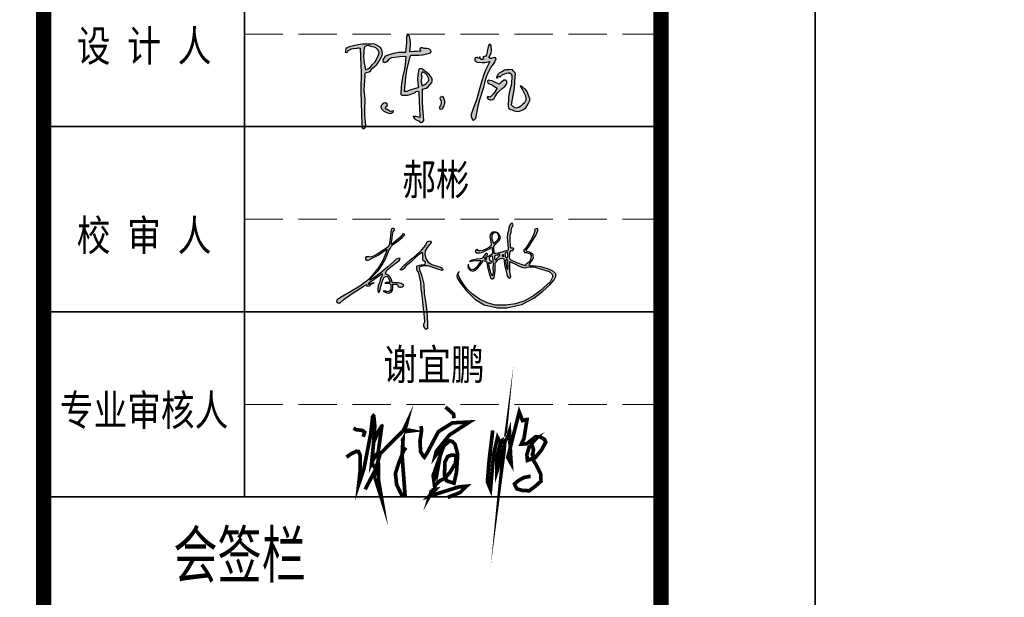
# Model space of a CAD drawing. Extents: x 1109697 to 1467097, y -139975 to 53891.
# Tile 42 of 256: x 1188641 to 1195022, y -124524 to -120780. Entities that reach past the tile are written whole.
import ezdxf
from ezdxf.enums import TextEntityAlignment as Align

# ---------------------------------------------------------------- set-up
doc = ezdxf.new("R2010")
doc.units = 0
doc.header["$LTSCALE"] = 1000
doc.header["$MEASUREMENT"] = 0
doc.linetypes.add('DASH', pattern=[0.35, 0.25, -0.1])
for name, color, linetype in [('A-ANNO-TEXT', 7, 'Continuous'), ('PUB_TEXT', 7, 'Continuous'), ('PUB_TITLE', 4, 'Continuous')]:
    doc.layers.add(name, color=color, linetype=linetype)
doc.layers.add('不打印线', color=254, linetype='DASH', lineweight=0, plot=False)
doc.layers.add('图框', color=4, linetype='Continuous', lineweight=35)
doc.styles.add('-黑体', font='simhei.ttf', dxfattribs={"width": 0.8})

# ---------------------------------------------------------------- blocks, each defined once
blk = doc.blocks.new('陈岚')
h = blk.add_hatch(color=256)
h.paths.add_polyline_path([(-3.976, 1.115), (-3.926, 1.233), (-3.919, 1.31), (-3.948, 1.435), (-3.991, 1.559), (-4.054, 1.625), (-4.177, 1.671), (-4.289, 1.741), (-4.366, 1.759), (-4.497, 1.747), (-4.936, 1.709), (-5.158, 1.666), (-5.58, 1.539), (-5.645, 1.504), (-5.677, 1.483), (-5.733, 1.435), (-5.745, 1.368), (-5.75, 1.335), (-5.761, 1.268), (-5.692, 1.257), (-5.632, 1.297), (-5.615, 1.365), (-5.457, 1.448), (-5.368, 1.477), (-5.191, 1.504), (-5.132, 1.517), (-5.098, 1.517), (-5.039, 1.504), (-4.944, 0.696), (-4.909, 0.289), (-4.865, -0.524), (-4.806, -1.258), (-4.774, -1.625), (-4.705, -2.358), (-4.696, -2.405), (-4.677, -2.431), (-4.636, -2.455), (-4.56, -2.411), (-4.525, -2.361), (-4.511, -2.274), (-4.592, -1.773), (-4.617, -1.518), (-4.636, -1.01), (-4.7, -0.536), (-4.714, -0.294), (-4.705, 0.185), (-4.718, 0.24), (-4.708, 0.281), (-4.67, 0.324), (-4.522, 0.374), (-4.447, 0.431), (-4.358, 0.56), (-4.165, 0.748), (-4.083, 0.868)])
h.paths.add_polyline_path([(-4.848, 1.127), (-4.837, 1.574), (-4.728, 1.649), (-4.639, 1.664), (-4.511, 1.629), (-4.35, 1.61), (-4.263, 1.571), (-4.143, 1.463), (-4.09, 1.352), (-4.09, 1.267), (-4.143, 1.157), (-4.205, 0.968), (-4.259, 0.874), (-4.393, 0.726), (-4.486, 0.589), (-4.56, 0.528), (-4.712, 0.462), (-4.822, 0.896)], flags=16)
h.paths.add_polyline_path([(-2.535, 1.294), (-2.511, 1.314), (-2.469, 1.324), (-2.114, 1.348), (-1.935, 1.379), (-1.593, 1.477), (-1.541, 1.508), (-1.524, 1.569), (-1.552, 1.622), (-1.671, 1.689), (-1.749, 1.707), (-1.885, 1.699), (-1.966, 1.724), (-2.025, 1.714), (-2.093, 1.664), (-2.081, 1.611), (-2.065, 1.583), (-2.024, 1.546), (-2.246, 1.523), (-2.357, 1.512), (-2.58, 1.49), (-2.557, 1.793), (-2.569, 1.951), (-2.635, 2.248), (-2.684, 2.285), (-2.751, 2.276), (-2.788, 2.227), (-2.769, 1.911), (-2.769, 1.751), (-2.788, 1.435), (-3.119, 1.408), (-3.286, 1.373), (-3.601, 1.268), (-3.728, 1.211), (-3.79, 1.154), (-3.858, 1.032), (-3.885, 0.982), (-3.871, 0.924), (-3.823, 0.893), (-3.741, 0.891), (-3.689, 0.914), (-3.635, 0.976), (-3.571, 1.054), (-3.532, 1.088), (-3.448, 1.143), (-3.175, 1.2), (-3.037, 1.223), (-2.76, 1.254), (-2.766, 0.83), (-2.786, 0.617), (-2.858, 0.199), (-2.884, -0.123), (-2.889, -0.285), (-2.885, -0.607), (-2.879, -0.646), (-2.855, -0.67), (-2.816, -0.677), (-2.557, -0.658), (-2.422, -0.62), (-2.191, -0.503), (-2.139, -0.451), (-2.078, -0.439), (-2.01, -0.468), (-1.956, -0.974), (-1.931, -1.226), (-1.885, -1.732), (-2.008, -1.695), (-2.076, -1.686), (-2.205, -1.691), (-2.138, -1.794), (-2.082, -1.84), (-1.968, -1.885), (-1.916, -1.891), (-1.885, -1.91), (-1.857, -1.955), (-1.777, -1.964), (-1.717, -1.934), (-1.677, -1.864), (-1.764, -1.248), (-1.795, -0.937), (-1.83, -0.315), (-1.664, -0.264), (-1.58, -0.204), (-1.475, -0.065), (-1.402, 0.039), (-1.38, 0.113), (-1.385, 0.24), (-1.554, 0.423), (-1.651, 0.505), (-1.857, 0.643), (-1.932, 0.686), (-1.993, 0.69), (-2.073, 0.657), (-2.11, 0.326), (-2.108, 0.154), (-2.066, -0.177), (-2.041, -0.199), (-2.044, -0.242), (-2.073, -0.26), (-2.292, -0.349), (-2.402, -0.393), (-2.621, -0.482), (-2.66, -0.482), (-2.68, -0.482), (-2.719, -0.482), (-2.692, 0.215), (-2.659, 0.565), (-2.552, 1.254)])
h.paths.add_polyline_path([(-1.941, 0.469), (-1.885, 0.532), (-1.743, 0.469), (-1.674, 0.408), (-1.593, 0.275), (-1.552, 0.205), (-1.548, 0.148), (-1.579, 0.073), (-1.677, -0.035), (-1.735, -0.084), (-1.857, -0.163), (-1.919, 0.023), (-1.932, 0.129), (-1.913, 0.324), (-1.95, 0.399)], flags=16)
h.paths.add_polyline_path([(-3.594, -1.302), (-3.537, -1.275), (-3.514, -1.213), (-3.538, -1.156), (-3.618, -1.115), (-3.694, -1.124), (-3.761, -1.184), (-3.823, -1.259), (-3.83, -1.342), (-3.781, -1.427), (-3.674, -1.52), (-3.606, -1.557), (-3.469, -1.594), (-3.363, -1.615), (-3.29, -1.598), (-3.205, -1.531), (-3.196, -1.51), (-3.21, -1.486), (-3.233, -1.482), (-3.342, -1.511), (-3.418, -1.498), (-3.51, -1.434), (-3.571, -1.418), (-3.606, -1.363)], flags=17)
h.paths.add_polyline_path([(-0.696, -0.847), (-0.753, -0.691), (-0.773, -0.641), (-0.846, -0.625), (-0.885, -0.663), (-0.913, -0.652), (-0.946, -0.674), (-0.947, -0.704), (-0.883, -0.854), (-0.872, -0.947), (-0.899, -1.107), (-0.941, -1.144), (-0.937, -1.214), (-0.892, -1.246), (-0.81, -1.223), (-0.766, -1.185), (-0.732, -1.107), (-0.691, -0.946)])
h.paths.add_polyline_path([(1.706, 1.407), (1.664, 1.458), (1.608, 1.473), (1.546, 1.449), (1.473, 1.41), (1.414, 1.408), (1.338, 1.442), (1.432, 1.67), (1.451, 1.808), (1.421, 2.053), (1.383, 2.097), (1.309, 2.094), (1.275, 2.046), (1.254, 1.828), (1.239, 1.72), (1.199, 1.504), (1.141, 1.498), (1.112, 1.489), (1.06, 1.463), (1.06, 1.422), (1.067, 1.4), (1.088, 1.365), (1.028, 1.325), (0.964, 1.328), (0.907, 1.372), (0.92, 1.398), (0.901, 1.433), (0.872, 1.435), (0.859, 1.4), (0.813, 1.386), (0.782, 1.407), (0.721, 1.417), (0.672, 1.393), (0.643, 1.338), (0.663, 1.255), (0.704, 1.209), (0.782, 1.178), (1.028, 1.18), (1.153, 1.194), (1.393, 1.247), (1.226, 0.851), (1.158, 0.644), (1.053, 0.226), (0.931, -0.374), (0.858, -0.672), (0.685, -1.26), (0.643, -1.41), (0.648, -1.504), (0.706, -1.649), (0.722, -1.669), (0.732, -1.678), (0.754, -1.691), (0.799, -1.65), (0.825, -1.633), (0.879, -1.607), (0.96, -0.968), (1.021, -0.649), (1.178, -0.024), (1.253, 0.381), (1.313, 0.582), (1.47, 0.963), (1.58, 1.131), (1.628, 1.222)])
h.paths.add_polyline_path([(2.216, 0.069), (2.283, 0.157), (2.298, 0.228), (2.301, 0.265), (2.296, 0.337), (2.247, 0.376), (2.205, 0.386), (2.144, 0.372), (2.055, 0.292), (2.01, 0.251), (1.921, 0.171), (1.717, 0.254), (1.61, 0.286), (1.393, 0.33), (1.348, 0.281), (1.362, 0.196), (1.421, 0.164), (1.595, 0.099), (1.679, 0.058), (1.838, -0.038), (1.738, -0.234), (1.675, -0.328), (1.532, -0.496), (1.477, -0.494), (1.449, -0.491), (1.393, -0.482), (1.384, -0.547), (1.426, -0.604), (1.491, -0.614), (1.516, -0.623), (1.528, -0.627), (1.553, -0.635), (1.664, -0.607), (1.725, -0.557), (1.775, -0.454), (1.88, -0.274), (1.944, -0.188), (2.088, -0.038), (2.176, 0.029)])
h.paths.add_polyline_path([(2.602, 0.844), (2.54, 0.912), (2.466, 0.93), (2.38, 0.9), (2.23, 0.897), (2.147, 0.869), (2.026, 0.782), (1.898, 0.701), (1.84, 0.638), (1.769, 0.504), (1.783, 0.474), (1.828, 0.466), (1.852, 0.49), (1.841, 0.524), (1.872, 0.563), (1.907, 0.56), (1.911, 0.538), (1.935, 0.523), (1.956, 0.532), (2.054, 0.636), (2.12, 0.679), (2.255, 0.726), (2.346, 0.761), (2.416, 0.753), (2.498, 0.699), (2.505, 0.668), (2.513, 0.653), (2.533, 0.629), (2.533, 0.457), (2.533, 0.371), (2.533, 0.199), (2.446, -0.233), (2.429, -0.459), (2.449, -0.899), (2.463, -0.973), (2.494, -1.015), (2.56, -1.052), (2.641, -1.054), (2.685, -1.066), (2.755, -1.107), (2.924, -1.123), (3.021, -1.103), (3.172, -1.024), (3.309, -0.916), (3.368, -0.838), (3.436, -0.677), (3.488, -0.548), (3.485, -0.453), (3.422, -0.329), (3.336, -0.129), (3.261, -0.032), (3.088, 0.101), (3.049, 0.128), (3.024, 0.137), (2.977, 0.143), (3.094, -0.046), (3.153, -0.14), (3.269, -0.329), (3.295, -0.464), (3.285, -0.546), (3.227, -0.67), (3.13, -0.78), (3.076, -0.832), (2.963, -0.927), (2.848, -0.963), (2.765, -0.951), (2.665, -0.885), (2.639, -0.858), (2.627, -0.844), (2.602, -0.816), (2.672, -0.252), (2.69, 0.033), (2.692, 0.601), (2.702, 0.705), (2.677, 0.772)])
for p, q in [((-2.751, 2.276), (-2.788, 2.227)), ((-2.788, 2.227), (-2.769, 1.911)), ((-2.684, 2.285), (-2.751, 2.276)), ((-2.635, 2.248), (-2.684, 2.285)), ((-2.569, 1.951), (-2.635, 2.248)), ((-2.557, 1.793), (-2.569, 1.951)), ((1.275, 2.046), (1.254, 1.828)), ((1.309, 2.094), (1.275, 2.046)), ((1.383, 2.097), (1.309, 2.094)), ((1.421, 2.053), (1.383, 2.097)), ((1.451, 1.808), (1.421, 2.053)), ((-5.677, 1.483), (-5.733, 1.435)), ((-5.645, 1.504), (-5.677, 1.483)), ((-5.58, 1.539), (-5.645, 1.504)), ((-5.158, 1.666), (-5.58, 1.539)), ((-5.457, 1.448), (-5.368, 1.477)), ((-5.368, 1.477), (-5.191, 1.504)), ((-5.191, 1.504), (-5.132, 1.517)), ((-4.936, 1.709), (-5.158, 1.666)), ((-5.132, 1.517), (-5.098, 1.517)), ((-5.098, 1.517), (-5.039, 1.504)), ((-5.039, 1.504), (-4.944, 0.696)), ((-4.497, 1.747), (-4.936, 1.709)), ((-4.837, 1.574), (-4.848, 1.127)), ((-4.728, 1.649), (-4.837, 1.574)), ((-4.639, 1.664), (-4.728, 1.649)), ((-4.511, 1.629), (-4.639, 1.664)), ((-4.35, 1.61), (-4.511, 1.629)), ((-4.366, 1.759), (-4.497, 1.747)), ((-4.289, 1.741), (-4.366, 1.759)), ((-4.263, 1.571), (-4.35, 1.61)), ((-4.177, 1.671), (-4.289, 1.741)), ((-4.143, 1.463), (-4.263, 1.571)), ((-4.054, 1.625), (-4.177, 1.671)), ((-4.09, 1.352), (-4.143, 1.463)), ((-3.991, 1.559), (-4.054, 1.625)), ((-3.948, 1.435), (-3.991, 1.559)), ((-2.769, 1.751), (-2.788, 1.435)), ((-2.769, 1.911), (-2.769, 1.751)), ((-2.58, 1.49), (-2.557, 1.793)), ((-2.357, 1.512), (-2.58, 1.49)), ((-2.246, 1.523), (-2.357, 1.512)), ((-2.024, 1.546), (-2.246, 1.523)), ((-2.025, 1.714), (-2.093, 1.664)), ((-2.093, 1.664), (-2.081, 1.611)), ((-2.081, 1.611), (-2.065, 1.583)), ((-2.065, 1.583), (-2.024, 1.546)), ((-1.966, 1.724), (-2.025, 1.714)), ((-1.885, 1.699), (-1.966, 1.724)), ((-1.935, 1.379), (-1.593, 1.477)), ((-1.749, 1.707), (-1.885, 1.699)), ((-1.671, 1.689), (-1.749, 1.707)), ((-1.552, 1.622), (-1.671, 1.689)), ((-1.593, 1.477), (-1.541, 1.508)), ((-1.524, 1.569), (-1.552, 1.622)), ((-1.541, 1.508), (-1.524, 1.569)), ((1.112, 1.489), (1.06, 1.463)), ((1.06, 1.463), (1.06, 1.422)), ((1.141, 1.498), (1.112, 1.489)), ((1.199, 1.504), (1.141, 1.498)), ((1.239, 1.72), (1.199, 1.504)), ((1.254, 1.828), (1.239, 1.72)), ((1.338, 1.442), (1.432, 1.67)), ((1.432, 1.67), (1.451, 1.808)), ((1.608, 1.473), (1.546, 1.449)), ((1.664, 1.458), (1.608, 1.473)), ((-5.75, 1.335), (-5.761, 1.268)), ((-5.761, 1.268), (-5.692, 1.257)), ((-5.745, 1.368), (-5.75, 1.335)), ((-5.733, 1.435), (-5.745, 1.368)), ((-5.692, 1.257), (-5.632, 1.297)), ((-5.632, 1.297), (-5.615, 1.365)), ((-5.615, 1.365), (-5.457, 1.448)), ((-4.848, 1.127), (-4.822, 0.896)), ((-4.205, 0.968), (-4.143, 1.157)), ((-4.143, 1.157), (-4.09, 1.267)), ((-4.09, 1.267), (-4.09, 1.352)), ((-4.083, 0.868), (-3.976, 1.115)), ((-3.976, 1.115), (-3.926, 1.233)), ((-3.919, 1.31), (-3.948, 1.435)), ((-3.926, 1.233), (-3.919, 1.31)), ((-3.858, 1.032), (-3.885, 0.982)), ((-3.885, 0.982), (-3.871, 0.924)), ((-3.79, 1.154), (-3.858, 1.032)), ((-3.728, 1.211), (-3.79, 1.154)), ((-3.601, 1.268), (-3.728, 1.211)), ((-3.689, 0.914), (-3.635, 0.976)), ((-3.635, 0.976), (-3.571, 1.054)), ((-3.286, 1.373), (-3.601, 1.268)), ((-3.571, 1.054), (-3.532, 1.088)), ((-3.532, 1.088), (-3.448, 1.143)), ((-3.448, 1.143), (-3.175, 1.2)), ((-3.119, 1.408), (-3.286, 1.373)), ((-3.175, 1.2), (-3.037, 1.223)), ((-2.788, 1.435), (-3.119, 1.408)), ((-3.037, 1.223), (-2.76, 1.254)), ((-2.76, 1.254), (-2.766, 0.83)), ((-2.659, 0.565), (-2.552, 1.254)), ((-2.552, 1.254), (-2.535, 1.294)), ((-2.535, 1.294), (-2.511, 1.314)), ((-2.511, 1.314), (-2.469, 1.324)), ((-2.469, 1.324), (-2.114, 1.348)), ((-2.114, 1.348), (-1.935, 1.379)), ((0.672, 1.393), (0.643, 1.338)), ((0.643, 1.338), (0.663, 1.255)), ((0.663, 1.255), (0.704, 1.209)), ((0.721, 1.417), (0.672, 1.393)), ((0.704, 1.209), (0.782, 1.178)), ((0.782, 1.407), (0.721, 1.417)), ((0.813, 1.386), (0.782, 1.407)), ((0.782, 1.178), (1.028, 1.18)), ((0.859, 1.4), (0.813, 1.386)), ((0.872, 1.435), (0.859, 1.4)), ((0.901, 1.433), (0.872, 1.435)), ((0.92, 1.398), (0.901, 1.433)), ((0.907, 1.372), (0.92, 1.398)), ((0.964, 1.328), (0.907, 1.372)), ((1.028, 1.325), (0.964, 1.328)), ((1.088, 1.365), (1.028, 1.325)), ((1.028, 1.18), (1.153, 1.194)), ((1.06, 1.422), (1.067, 1.4)), ((1.067, 1.4), (1.088, 1.365)), ((1.153, 1.194), (1.393, 1.247)), ((1.393, 1.247), (1.226, 0.851)), ((1.414, 1.408), (1.338, 1.442)), ((1.473, 1.41), (1.414, 1.408)), ((1.47, 0.963), (1.58, 1.131)), ((1.546, 1.449), (1.473, 1.41)), ((1.58, 1.131), (1.628, 1.222)), ((1.628, 1.222), (1.706, 1.407)), ((1.706, 1.407), (1.664, 1.458)), ((-4.944, 0.696), (-4.909, 0.289)), ((-4.822, 0.896), (-4.712, 0.462)), ((-4.712, 0.462), (-4.56, 0.528)), ((-4.56, 0.528), (-4.486, 0.589)), ((-4.486, 0.589), (-4.393, 0.726)), ((-4.447, 0.431), (-4.358, 0.56)), ((-4.393, 0.726), (-4.259, 0.874)), ((-4.358, 0.56), (-4.165, 0.748)), ((-4.259, 0.874), (-4.205, 0.968)), ((-4.165, 0.748), (-4.083, 0.868)), ((-3.871, 0.924), (-3.823, 0.893)), ((-3.823, 0.893), (-3.741, 0.891)), ((-3.741, 0.891), (-3.689, 0.914)), ((-2.786, 0.617), (-2.858, 0.199)), ((-2.766, 0.83), (-2.786, 0.617)), ((-2.692, 0.215), (-2.659, 0.565)), ((-2.073, 0.657), (-2.11, 0.326)), ((-1.993, 0.69), (-2.073, 0.657)), ((-1.932, 0.686), (-1.993, 0.69)), ((-1.885, 0.532), (-1.941, 0.469)), ((-1.857, 0.643), (-1.932, 0.686)), ((-1.743, 0.469), (-1.885, 0.532)), ((-1.651, 0.505), (-1.857, 0.643)), ((-1.554, 0.423), (-1.651, 0.505)), ((1.158, 0.644), (1.053, 0.226)), ((1.226, 0.851), (1.158, 0.644)), ((1.253, 0.381), (1.313, 0.582)), ((1.313, 0.582), (1.47, 0.963)), ((1.84, 0.638), (1.769, 0.504)), ((1.769, 0.504), (1.783, 0.474)), ((1.828, 0.466), (1.852, 0.49)), ((1.898, 0.701), (1.84, 0.638)), ((1.841, 0.524), (1.872, 0.563)), ((1.852, 0.49), (1.841, 0.524)), ((1.872, 0.563), (1.907, 0.56)), ((2.026, 0.782), (1.898, 0.701)), ((1.907, 0.56), (1.911, 0.538)), ((1.911, 0.538), (1.935, 0.523)), ((1.935, 0.523), (1.956, 0.532)), ((1.956, 0.532), (2.054, 0.636)), ((2.147, 0.869), (2.026, 0.782)), ((2.054, 0.636), (2.12, 0.679)), ((2.12, 0.679), (2.255, 0.726)), ((2.23, 0.897), (2.147, 0.869)), ((2.38, 0.9), (2.23, 0.897)), ((2.255, 0.726), (2.346, 0.761)), ((2.346, 0.761), (2.416, 0.753)), ((2.466, 0.93), (2.38, 0.9)), ((2.416, 0.753), (2.498, 0.699)), ((2.54, 0.912), (2.466, 0.93)), ((2.498, 0.699), (2.505, 0.668)), ((2.505, 0.668), (2.513, 0.653)), ((2.513, 0.653), (2.533, 0.629)), ((2.533, 0.629), (2.533, 0.457)), ((2.602, 0.844), (2.54, 0.912)), ((2.677, 0.772), (2.602, 0.844)), ((2.702, 0.705), (2.677, 0.772)), ((2.69, 0.033), (2.692, 0.601)), ((2.692, 0.601), (2.702, 0.705)), ((-4.909, 0.289), (-4.865, -0.524)), ((-4.718, 0.24), (-4.708, 0.281)), ((-4.705, 0.185), (-4.718, 0.24)), ((-4.714, -0.294), (-4.705, 0.185)), ((-4.708, 0.281), (-4.67, 0.324)), ((-4.67, 0.324), (-4.522, 0.374)), ((-4.522, 0.374), (-4.447, 0.431)), ((-2.858, 0.199), (-2.884, -0.123)), ((-2.719, -0.482), (-2.692, 0.215)), ((-2.11, 0.326), (-2.108, 0.154)), ((-2.108, 0.154), (-2.066, -0.177)), ((-1.941, 0.469), (-1.95, 0.399)), ((-1.95, 0.399), (-1.913, 0.324)), ((-1.913, 0.324), (-1.932, 0.129)), ((-1.932, 0.129), (-1.919, 0.023)), ((-1.919, 0.023), (-1.857, -0.163)), ((-1.674, 0.408), (-1.743, 0.469)), ((-1.677, -0.035), (-1.579, 0.073)), ((-1.593, 0.275), (-1.674, 0.408)), ((-1.552, 0.205), (-1.593, 0.275)), ((-1.579, 0.073), (-1.548, 0.148)), ((-1.385, 0.24), (-1.554, 0.423)), ((-1.548, 0.148), (-1.552, 0.205)), ((-1.475, -0.065), (-1.402, 0.039)), ((-1.402, 0.039), (-1.38, 0.113)), ((-1.38, 0.113), (-1.385, 0.24)), ((1.053, 0.226), (0.931, -0.374)), ((1.178, -0.024), (1.253, 0.381)), ((1.393, 0.33), (1.348, 0.281)), ((1.348, 0.281), (1.362, 0.196)), ((1.362, 0.196), (1.421, 0.164)), ((1.61, 0.286), (1.393, 0.33)), ((1.421, 0.164), (1.595, 0.099)), ((1.595, 0.099), (1.679, 0.058)), ((1.717, 0.254), (1.61, 0.286)), ((1.679, 0.058), (1.838, -0.038)), ((1.921, 0.171), (1.717, 0.254)), ((1.783, 0.474), (1.828, 0.466)), ((2.01, 0.251), (1.921, 0.171)), ((2.055, 0.292), (2.01, 0.251)), ((2.144, 0.372), (2.055, 0.292)), ((2.088, -0.038), (2.176, 0.029)), ((2.205, 0.386), (2.144, 0.372)), ((2.176, 0.029), (2.216, 0.069)), ((2.247, 0.376), (2.205, 0.386)), ((2.216, 0.069), (2.283, 0.157)), ((2.296, 0.337), (2.247, 0.376)), ((2.283, 0.157), (2.298, 0.228)), ((2.301, 0.265), (2.296, 0.337)), ((2.298, 0.228), (2.301, 0.265)), ((2.533, 0.199), (2.446, -0.233)), ((2.533, 0.457), (2.533, 0.371)), ((2.533, 0.371), (2.533, 0.199)), ((2.672, -0.252), (2.69, 0.033)), ((3.024, 0.137), (2.977, 0.143)), ((2.977, 0.143), (3.094, -0.046)), ((3.049, 0.128), (3.024, 0.137)), ((3.088, 0.101), (3.049, 0.128)), ((3.261, -0.032), (3.088, 0.101)), ((-4.7, -0.536), (-4.714, -0.294)), ((-2.884, -0.123), (-2.889, -0.285)), ((-2.889, -0.285), (-2.885, -0.607)), ((-2.68, -0.482), (-2.719, -0.482)), ((-2.66, -0.482), (-2.68, -0.482)), ((-2.621, -0.482), (-2.66, -0.482)), ((-2.402, -0.393), (-2.621, -0.482)), ((-2.292, -0.349), (-2.402, -0.393)), ((-2.073, -0.26), (-2.292, -0.349)), ((-2.191, -0.503), (-2.139, -0.451)), ((-2.139, -0.451), (-2.078, -0.439)), ((-2.078, -0.439), (-2.01, -0.468)), ((-2.044, -0.242), (-2.073, -0.26)), ((-2.066, -0.177), (-2.041, -0.199)), ((-2.041, -0.199), (-2.044, -0.242)), ((-2.01, -0.468), (-1.956, -0.974)), ((-1.857, -0.163), (-1.735, -0.084)), ((-1.83, -0.315), (-1.664, -0.264)), ((-1.795, -0.937), (-1.83, -0.315)), ((-1.735, -0.084), (-1.677, -0.035)), ((-1.664, -0.264), (-1.58, -0.204)), ((-1.58, -0.204), (-1.475, -0.065)), ((0.931, -0.374), (0.858, -0.672)), ((1.021, -0.649), (1.178, -0.024)), ((1.393, -0.482), (1.384, -0.547)), ((1.449, -0.491), (1.393, -0.482)), ((1.675, -0.328), (1.532, -0.496)), ((1.738, -0.234), (1.675, -0.328)), ((1.725, -0.557), (1.775, -0.454)), ((1.838, -0.038), (1.738, -0.234)), ((1.775, -0.454), (1.88, -0.274)), ((1.88, -0.274), (1.944, -0.188)), ((1.944, -0.188), (2.088, -0.038)), ((2.446, -0.233), (2.429, -0.459)), ((2.429, -0.459), (2.449, -0.899)), ((2.602, -0.816), (2.672, -0.252)), ((3.094, -0.046), (3.153, -0.14)), ((3.153, -0.14), (3.269, -0.329)), ((3.336, -0.129), (3.261, -0.032)), ((3.269, -0.329), (3.295, -0.464)), ((3.295, -0.464), (3.285, -0.546)), ((3.422, -0.329), (3.336, -0.129)), ((3.485, -0.453), (3.422, -0.329)), ((3.488, -0.548), (3.485, -0.453)), ((-4.865, -0.524), (-4.806, -1.258)), ((-4.636, -1.01), (-4.7, -0.536)), ((-2.885, -0.607), (-2.879, -0.646)), ((-2.879, -0.646), (-2.855, -0.67)), ((-2.855, -0.67), (-2.816, -0.677)), ((-2.816, -0.677), (-2.557, -0.658)), ((-2.557, -0.658), (-2.422, -0.62)), ((-2.422, -0.62), (-2.191, -0.503)), ((-1.764, -1.248), (-1.795, -0.937)), ((-0.946, -0.674), (-0.947, -0.704)), ((-0.947, -0.704), (-0.883, -0.854)), ((-0.913, -0.652), (-0.946, -0.674)), ((-0.885, -0.663), (-0.913, -0.652)), ((-0.872, -0.947), (-0.899, -1.107)), ((-0.846, -0.625), (-0.885, -0.663)), ((-0.883, -0.854), (-0.872, -0.947)), ((-0.773, -0.641), (-0.846, -0.625)), ((-0.753, -0.691), (-0.773, -0.641)), ((-0.696, -0.847), (-0.753, -0.691)), ((-0.732, -1.107), (-0.691, -0.946)), ((-0.691, -0.946), (-0.696, -0.847)), ((0.858, -0.672), (0.685, -1.26)), ((0.879, -1.607), (0.96, -0.968)), ((0.96, -0.968), (1.021, -0.649)), ((1.384, -0.547), (1.426, -0.604)), ((1.426, -0.604), (1.491, -0.614)), ((1.477, -0.494), (1.449, -0.491)), ((1.532, -0.496), (1.477, -0.494)), ((1.491, -0.614), (1.516, -0.623)), ((1.516, -0.623), (1.528, -0.627)), ((1.528, -0.627), (1.553, -0.635)), ((1.553, -0.635), (1.664, -0.607)), ((1.664, -0.607), (1.725, -0.557)), ((2.449, -0.899), (2.463, -0.973)), ((2.627, -0.844), (2.602, -0.816)), ((2.639, -0.858), (2.627, -0.844)), ((2.665, -0.885), (2.639, -0.858)), ((2.765, -0.951), (2.665, -0.885)), ((2.848, -0.963), (2.765, -0.951)), ((2.963, -0.927), (2.848, -0.963)), ((3.076, -0.832), (2.963, -0.927)), ((3.13, -0.78), (3.076, -0.832)), ((3.227, -0.67), (3.13, -0.78)), ((3.172, -1.024), (3.309, -0.916)), ((3.285, -0.546), (3.227, -0.67)), ((3.309, -0.916), (3.368, -0.838)), ((3.368, -0.838), (3.436, -0.677)), ((3.436, -0.677), (3.488, -0.548)), ((-4.806, -1.258), (-4.774, -1.625)), ((-4.617, -1.518), (-4.636, -1.01)), ((-3.823, -1.259), (-3.83, -1.342)), ((-3.83, -1.342), (-3.781, -1.427)), ((-3.761, -1.184), (-3.823, -1.259)), ((-3.781, -1.427), (-3.674, -1.52)), ((-3.694, -1.124), (-3.761, -1.184)), ((-3.618, -1.115), (-3.694, -1.124)), ((-3.538, -1.156), (-3.618, -1.115)), ((-3.606, -1.363), (-3.594, -1.302)), ((-3.571, -1.418), (-3.606, -1.363)), ((-3.594, -1.302), (-3.537, -1.275)), ((-3.51, -1.434), (-3.571, -1.418)), ((-3.514, -1.213), (-3.538, -1.156)), ((-3.537, -1.275), (-3.514, -1.213)), ((-3.418, -1.498), (-3.51, -1.434)), ((-1.956, -0.974), (-1.931, -1.226)), ((-1.931, -1.226), (-1.885, -1.732)), ((-1.677, -1.864), (-1.764, -1.248)), ((-0.899, -1.107), (-0.941, -1.144)), ((-0.941, -1.144), (-0.937, -1.214)), ((-0.937, -1.214), (-0.892, -1.246)), ((-0.892, -1.246), (-0.81, -1.223)), ((-0.81, -1.223), (-0.766, -1.185)), ((-0.766, -1.185), (-0.732, -1.107)), ((0.685, -1.26), (0.643, -1.41)), ((0.643, -1.41), (0.648, -1.504)), ((2.463, -0.973), (2.494, -1.015)), ((2.494, -1.015), (2.56, -1.052)), ((2.56, -1.052), (2.641, -1.054)), ((2.641, -1.054), (2.685, -1.066)), ((2.685, -1.066), (2.755, -1.107)), ((2.755, -1.107), (2.924, -1.123)), ((2.924, -1.123), (3.021, -1.103)), ((3.021, -1.103), (3.172, -1.024)), ((-4.774, -1.625), (-4.705, -2.358)), ((-4.592, -1.773), (-4.617, -1.518)), ((-4.511, -2.274), (-4.592, -1.773)), ((-3.674, -1.52), (-3.606, -1.557)), ((-3.606, -1.557), (-3.469, -1.594)), ((-3.469, -1.594), (-3.363, -1.615)), ((-3.342, -1.511), (-3.418, -1.498)), ((-3.363, -1.615), (-3.29, -1.598)), ((-3.233, -1.482), (-3.342, -1.511)), ((-3.29, -1.598), (-3.205, -1.531)), ((-3.21, -1.486), (-3.233, -1.482)), ((-3.196, -1.51), (-3.21, -1.486)), ((-3.205, -1.531), (-3.196, -1.51)), ((-2.076, -1.686), (-2.205, -1.691)), ((-2.205, -1.691), (-2.138, -1.794)), ((-2.138, -1.794), (-2.082, -1.84)), ((-2.082, -1.84), (-1.968, -1.885)), ((-2.008, -1.695), (-2.076, -1.686)), ((-1.885, -1.732), (-2.008, -1.695)), ((-1.968, -1.885), (-1.916, -1.891)), ((-1.916, -1.891), (-1.885, -1.91)), ((-1.885, -1.91), (-1.857, -1.955)), ((-1.777, -1.964), (-1.717, -1.934)), ((-1.717, -1.934), (-1.677, -1.864)), ((0.648, -1.504), (0.706, -1.649)), ((0.706, -1.649), (0.722, -1.669)), ((0.722, -1.669), (0.732, -1.678)), ((0.732, -1.678), (0.754, -1.691)), ((0.754, -1.691), (0.799, -1.65)), ((0.799, -1.65), (0.825, -1.633)), ((0.825, -1.633), (0.879, -1.607)), ((-4.705, -2.358), (-4.696, -2.405)), ((-4.696, -2.405), (-4.677, -2.431)), ((-4.677, -2.431), (-4.636, -2.455)), ((-4.636, -2.455), (-4.56, -2.411)), ((-4.56, -2.411), (-4.525, -2.361)), ((-4.525, -2.361), (-4.511, -2.274)), ((-1.857, -1.955), (-1.777, -1.964))]:
    blk.add_line(p, q)
blk = doc.blocks.new('谢宜鹏')
at = {"const_width": 80}
for points in [[(14907296, 155511), (14907219, 154878), (14907180, 154399), (14907247, 154241), (14907315, 154993), (14907399, 155356), (14907456, 155244), (14907440, 154794), (14907386, 154627), (14907386, 154942), (14907473, 155276), (14907563, 155337), (14907537, 155048), (14907498, 154752), (14907547, 155270), (14907601, 155331), (14907656, 155491), (14907682, 154964), (14907694, 154794), (14907620, 154926), (14907868, 155906), (14907939, 155723), (14908010, 155742), (14908035, 155745), (14907971, 155337), (14907913, 155215), (14908029, 155221), (14908215, 155369), (14908318, 155372), (14908412, 155318), (14908440, 155254), (14908350, 155090), (14908209, 154916), (14908045, 154865), (14908032, 154990), (14908106, 155221), (14908161, 155289), (14908225, 155324), (14908135, 155225), (14908177, 155096), (14908164, 155025), (14908151, 154990), (14908193, 154951), (14908145, 154910), (14908238, 154762), (14908331, 154569), (14908338, 154415), (14908225, 154312), (14908083, 154206), (14907926, 154216), (14907817, 154248), (14907765, 154354), (14907849, 154425), (14907974, 154495), (14908080, 154514), (14908116, 154514)], [(14905365, 155474), (14905424, 155609), (14905438, 155664), (14905360, 155498)], [(14906275, 156016), (14906450, 155862), (14906459, 155774)], [(14904137, 154933), (14904238, 155006), (14904348, 155059), (14904396, 155055), (14904435, 154964), (14904430, 154629), (14904399, 154342), (14904509, 154665), (14904659, 155431), (14904701, 155805), (14904717, 155826), (14904727, 155815), (14904748, 155607), (14904721, 155237), (14904679, 154802), (14904763, 154977), (14904819, 155022), (14904900, 155609), (14904888, 155641)], [(14905749, 155603), (14905758, 155508), (14905724, 155270), (14905737, 155053), (14905787, 154966), (14905820, 154932), (14905883, 155032), (14906121, 155483), (14906425, 155674), (14906792, 155691), (14906359, 155412), (14906075, 155057), (14906050, 154953), (14906175, 155116), (14906363, 155287), (14906429, 155270), (14906484, 155203), (14906538, 154995), (14906513, 154603), (14906459, 154369), (14906296, 154423), (14906254, 154544), (14906263, 154828), (14906321, 154945), (14906404, 154978), (14906455, 154978), (14906505, 154941), (14906488, 154795), (14906375, 154607), (14906258, 154474), (14906162, 154428), (14906071, 154348), (14905945, 154123), (14905976, 154222)], [(14904289, 155560), (14904341, 155528), (14904482, 155509), (14904530, 155470), (14904497, 155372)], [(14904539, 154235), (14904768, 154671), (14904862, 155002), (14905359, 155506), (14905485, 155516), (14905548, 155503), (14905367, 155482), (14905338, 154965), (14905401, 154119), (14905325, 154124), (14905220, 154340), (14905193, 154579), (14905272, 154826), (14905372, 155075), (14905422, 155136)], [(14904897, 155604), (14904838, 155516), (14904717, 155242)], [(14904820, 155024), (14904831, 154424), (14904899, 154020), (14904759, 154466), (14904763, 154680), (14904682, 154810)], [(14906187, 155122), (14906138, 154843), (14906041, 154298), (14906009, 154537), (14906231, 155161)], [(14907398, 154892), (14907392, 154869), (14907391, 154848), (14907396, 154828), (14907409, 154829), (14907415, 154846), (14907414, 154875), (14907409, 154894), (14907398, 154892)], [(14905974, 154219), (14906060, 154233), (14905919, 154087), (14906561, 154289), (14906729, 154305), (14906592, 154169), (14906324, 154062)]]:
    blk.add_lwpolyline(points, dxfattribs=at)
blk = doc.blocks.new('A$C64787331')
h = blk.add_hatch(color=256)
h.paths.add_polyline_path([(93811, 17582), (94014, 16088), (93932, 14255), (93979, 12419), (94140, 11339), (95021, 10737), (96130, 9786), (95965, 8008), (94434, 7677), (92116, 7471), (90006, 6892), (88847, 6520), (88711, 4702), (89182, 2774), (90170, 1505), (91205, -1928), (92101, -7479), (92594, -12295), (93334, -18446), (94233, -26761), (95270, -36552), (95566, -40586), (94778, -42209), (94778, -44127), (95615, -46242), (96551, -47128), (97849, -46178), (97849, -41666), (97347, -31438), (96343, -25121), (95139, -16497), (94624, -8814), (92993, -1893), (91173, 3358), (90793, 5224), (91337, 5993), (94869, 6807), (98266, 6626), (102659, 5314), (106553, 3957), (110312, 2916), (110856, 3686), (110357, 4771), (108772, 5586), (105874, 6536), (101572, 7893), (98356, 9839), (96364, 12825), (95458, 16444), (95775, 19340), (97461, 22325), (100969, 26383), (100507, 27859), (97553, 27306), (96538, 24170), (93030, 20296), (87860, 15501), (82909, 11486), (77946, 6932), (75003, 3934), (74872, 3373), (75792, 3069), (76997, 3495), (78254, 4852), (79636, 6437), (81734, 8328), (84088, 10220), (88131, 13952), (90690, 16202), (92839, 17684)])
h.paths.add_polyline_path([(139353, 20366), (138145, 19509), (138262, 18614), (139548, 17757), (142120, 17757), (144185, 18263), (146991, 19548), (149875, 21105), (151940, 22546), (152291, 22001), (152807, 17340), (151993, 16277), (149782, 15173), (148677, 14007), (148247, 15111), (148370, 16461), (147387, 17504), (146405, 16706), (144624, 13884), (144256, 12780), (142352, 12596), (139333, 12285), (137133, 11924), (135205, 11502), (133871, 10859), (133609, 10509), (135687, 10870), (139061, 11171), (142854, 11171), (142594, 10073), (141535, 8675), (140023, 6333), (138283, 4671), (136152, 3270), (134426, 3726), (133216, 5086), (132800, 6257), (132456, 8029), (132195, 7693), (131779, 6446), (132270, 4746), (132800, 4179), (134237, 2744), (136241, 2291), (138094, 3197), (140212, 4897), (142329, 7202), (144220, 9960), (144561, 11206), (145764, 10989), (147425, 10894), (148185, 8713), (148612, 5583), (149100, 3340), (149875, -172), (150650, -2256), (151113, -3486), (151903, -4157), (152692, -4274), (153598, -3924), (154007, -3048), (154608, 274), (154818, 3467), (154975, 7497), (155085, 9011), (155719, 9893), (157112, 11749), (159847, 13196), (162222, 12781), (162583, 10924), (162738, 7728), (163604, 4151), (164587, 742), (165165, -1857), (166264, -3475), (167073, -3706), (168056, -2493), (167883, -1280), (167362, 1667), (167247, 5364), (167173, 9560), (167533, 10339), (168554, 9829), (171662, 8294), (174661, 6708), (178321, 5245), (180598, 4920), (182713, 5814), (187608, 5836), (194066, 3928), (200587, 1986), (202989, -186), (203561, -2357), (201273, -6700), (192922, -14356), (187203, -18470), (179882, -22698), (172104, -25327), (163982, -26584), (155060, -26355), (148196, -24527), (141676, -21441), (135957, -17099), (131152, -12642), (127263, -7614), (124632, -2928), (123831, -726), (124234, 1488), (124112, 1461), (123046, -53), (122485, -1959), (122886, -3399), (125220, -7075), (130851, -14449), (137887, -21334), (145641, -26068), (156948, -28778), (164894, -28677), (177465, -25864), (187724, -20438), (195311, -14720), (201230, -9437), (204781, -5022), (206123, -2183), (206202, 103), (204263, 1954), (200856, 3617), (193910, 5782), (188983, 6544), (184940, 6855), (183715, 7229), (183885, 8113), (185179, 9916), (186348, 11707), (187210, 13859), (187162, 15485), (186348, 16872), (184050, 18259), (181227, 19099), (181512, 20125), (183829, 23592), (185452, 26114), (187868, 30150), (189506, 32948), (190452, 35155), (191056, 36408), (190963, 37986), (189430, 38032), (188222, 37522), (188501, 35990), (187618, 33437), (185620, 29260), (182275, 23922), (180092, 20395), (178930, 19745), (179302, 18724), (179673, 18074), (181532, 18028), (184513, 16923), (185387, 15408), (184804, 12087), (183871, 10223), (181830, 8824), (180547, 7426), (180488, 6610), (178097, 7426), (173257, 9174), (168358, 11621), (167191, 12728), (167133, 14301), (167383, 18299), (168474, 19545), (169932, 19662), (170632, 20710), (170632, 21410), (169740, 21544), (167874, 21824), (167812, 23378), (167738, 28349), (167738, 32482), (168427, 35122), (168772, 38221), (170036, 41263), (169634, 42526), (168370, 42354), (166991, 40861), (166416, 38853), (166301, 36270), (165325, 33687), (165037, 30645), (165325, 27775), (165609, 24448), (165835, 21250), (165790, 19944), (164084, 19272), (160632, 18367), (157463, 17349), (154143, 16864), (154010, 18650), (153782, 21767), (153782, 23390), (155129, 25014), (156992, 26756), (158750, 28409), (159377, 30711), (158658, 32684), (157580, 34268), (155678, 35028), (153966, 35281), (152317, 35091), (150678, 33125), (150478, 31227), (151049, 28376), (151623, 25276), (151589, 24228), (150118, 22390), (147546, 21027), (144404, 19691), (141032, 19074), (139690, 20477), (139550, 20437)])
h.paths.add_polyline_path([(147420, 14154), (147834, 12232), (146106, 12486), (145995, 13597)], flags=16)
h.paths.add_polyline_path([(151438, 14917), (152780, 14917), (152994, 13455), (153386, 10497), (153529, 8393), (153386, 4651), (153458, 1514), (153153, -1301), (152072, -1570), (151621, -409), (151121, 863), (150621, 2452), (150257, 4042), (149620, 6722), (149158, 8567), (149529, 9584), (150120, 9085), (150893, 8539), (151348, 8948), (151939, 9993), (151348, 10811), (149589, 12106), (150243, 13849)], flags=16)
h.paths.add_polyline_path([(155931, 15545), (156939, 15769), (158795, 16696), (158871, 15601), (158171, 14538), (157079, 13782), (155987, 12747), (154707, 11394), (154503, 13027), (154342, 15074), (154951, 15377)], flags=16)
h.paths.add_polyline_path([(153064, 26685), (152656, 27838), (152271, 29327), (151938, 32086), (152632, 33435), (154433, 34727), (156472, 34736), (157441, 33387), (158090, 31441), (157922, 29688), (156936, 28270), (154844, 26589), (153564, 25655)], flags=16)
h.paths.add_polyline_path([(161943, 16280), (161943, 15539), (162163, 15257), (162194, 14630), (161661, 14787), (160402, 15005)], flags=16)
h.paths.add_polyline_path([(165633, 18564), (165730, 17202), (165589, 15411), (165447, 13237), (163479, 14145), (163375, 15656), (163208, 17387)], flags=16)
h.paths.add_polyline_path([(163623, 11127), (164243, 12203), (165387, 11821), (165740, 10709), (165765, 8913), (165854, 6180), (165633, 4153), (165633, 3536), (165324, 3624), (164839, 4858), (164398, 6577), (164089, 8561), (163927, 9639)], flags=16)
h.paths.add_polyline_path([(69467, 10248), (64127, 5532), (57832, 482), (53016, -3138), (49631, -5139), (48725, -5330), (49774, -4091), (53302, -375), (56259, 2626), (59505, 7636), (62063, 12117), (63614, 15384), (65161, 19546), (66451, 21276), (67078, 22934), (69122, 24889), (73055, 27801), (76433, 30667), (78469, 32563), (78376, 33353), (77534, 33782), (76914, 33846), (76723, 33265), (75435, 31300), (70241, 26995), (67726, 25066), (67277, 24707), (67412, 26322), (68067, 29705), (68419, 33173), (68922, 35435), (69928, 37244), (69635, 38130), (68241, 38348), (67457, 37913), (67013, 35084), (66247, 29291), (65481, 24373), (64862, 23052), (63138, 21636), (59690, 19416), (55322, 16660), (52832, 15091), (50112, 14134), (48541, 14211), (46489, 14319), (46206, 14324), (45469, 13398), (45545, 12350), (46620, 11608), (47747, 11532), (49180, 12043), (51254, 13117), (56288, 15856), (60124, 18533), (62406, 20042), (63595, 20812), (63627, 20299), (63080, 18180), (60187, 11242), (55993, 4506), (49333, -3298), (46454, -6255), (40594, -10465), (33219, -14871), (24399, -20143), (21579, -21949), (21073, -23755), (22013, -24549), (24037, -24477), (27435, -21515), (34304, -16676), (44353, -10248), (46378, -8948), (46378, -10103), (47333, -10419), (48468, -10100), (49567, -9533), (50596, -8612), (52759, -7761), (52121, -7584), (50277, -8222), (47953, -9174), (47900, -8435), (48716, -7372), (50844, -6025), (57737, -1162), (59643, 198), (59643, -1524), (58191, -4063), (57465, -7509), (56285, -10138), (55832, -12133), (56013, -14127), (56338, -15566), (56828, -15744), (57852, -13698), (58164, -11430), (58876, -8939), (59544, -6893), (60345, -4669), (61369, -2712), (63462, -2090), (64308, -2935), (65554, -4758), (66150, -7338), (65065, -7293), (62883, -7338), (61725, -7827), (63284, -7827), (66190, -8080), (66801, -9606), (66845, -11341), (67023, -12408), (66756, -13876), (65866, -14721), (63951, -15122), (62482, -14766), (60517, -14687), (61503, -15344), (63195, -15967), (65065, -16456), (66756, -15744), (68315, -14054), (68582, -11964), (68493, -10140), (68359, -8670), (69845, -8640), (72217, -8868), (73199, -10615), (74149, -11285), (75232, -11399), (76383, -10988), (77507, -10276), (77919, -9674), (77178, -9181), (75506, -8304), (72819, -7702), (70763, -7537), (68134, -7438), (67678, -5968), (67093, -4249), (66267, -2736), (64994, -1120), (63376, -535), (62309, -398), (62762, 1118), (63626, 3060), (65224, 4398), (69538, 7868), (72539, 10183), (74283, 11486), (74903, 13011), (73425, 13201), (72710, 12630), (71518, 12439)])
for points in [[(139353, 20366), (138145, 19509), (138262, 18614), (139548, 17757), (142120, 17757), (144185, 18263), (146991, 19548), (149875, 21105), (151940, 22546), (152291, 22001), (152807, 17340), (151993, 16277), (149782, 15173), (148677, 14007), (148247, 15111), (148370, 16461), (147387, 17504), (146405, 16706), (144624, 13884), (144256, 12780), (142352, 12596), (139333, 12285), (137133, 11924), (135205, 11502), (133458, 10660), (133247, 10028), (133609, 10509), (135687, 10870), (139061, 11171), (142435, 11171), (142781, 10862), (142594, 10073), (141535, 8675), (140023, 6333), (138283, 4671), (136846, 3726), (135712, 3386), (134426, 3726), (133216, 5086), (132800, 6257), (132573, 7428), (132460, 8033), (132195, 7693), (131779, 6446), (132270, 4746), (132800, 4179), (134237, 2744), (136241, 2291), (138094, 3197), (140212, 4897), (142329, 7202), (144220, 9960), (144561, 11206), (145764, 10989), (147425, 10894), (148185, 8713), (148612, 5583), (149100, 3340), (149875, -172), (150650, -2256), (151113, -3486), (151903, -4157), (152692, -4274), (153598, -3924), (154007, -3048), (154608, 274), (154818, 3467), (154975, 7497), (155085, 9011), (155719, 9893), (157112, 11749), (158867, 12678), (160157, 13142), (162222, 12781), (162583, 10924), (162738, 7728), (163604, 4151), (164587, 742), (165165, -1857), (166264, -3475), (167073, -3706), (168056, -2493), (167883, -1280), (167362, 1667), (167247, 5364), (167192, 8469), (167363, 9971), (167533, 10339), (168554, 9829), (171662, 8294), (174661, 6708), (178321, 5245), (180598, 4920), (182713, 5814), (187608, 5836), (194066, 3928), (200587, 1986), (202989, -186), (203561, -2357), (201273, -6700), (192922, -14356), (187203, -18470), (179882, -22698), (172104, -25327), (163982, -26584), (155060, -26355), (148196, -24527), (141676, -21441), (135957, -17099), (131152, -12642), (127263, -7614), (124632, -2928), (123831, -726), (124056, 508), (124617, 1573), (124112, 1461), (123046, -53), (122485, -1959), (122886, -3399), (125220, -7075), (130851, -14449), (137887, -21334), (145641, -26068), (156948, -28778), (164894, -28677), (177465, -25864), (187724, -20438), (195311, -14720), (201230, -9437), (204781, -5022), (206123, -2183), (206202, 103), (204263, 1954), (200856, 3617), (193910, 5782), (188983, 6544), (184940, 6855), (183715, 7229), (183885, 8113), (185179, 9916), (186348, 11707), (187210, 13859), (187162, 15485), (186348, 16872), (184050, 18259), (181800, 18929), (181273, 19264), (181512, 20125), (183829, 23592), (185452, 26114), (187868, 30150), (189506, 32948), (190452, 35155), (191056, 36408), (190963, 37986), (189430, 38032), (188222, 37522), (188501, 35990), (187618, 33437), (185620, 29260), (182275, 23922), (180092, 20395), (178930, 19745), (179302, 18724), (179673, 18074), (181532, 18028), (184513, 16923), (185387, 15408), (184804, 12087), (183871, 10223), (181830, 8824), (180547, 7426), (180488, 6610), (178097, 7426), (173257, 9174), (168358, 11621), (167191, 12728), (167133, 14301), (167308, 17098), (167658, 18613), (168474, 19545), (169932, 19662), (170632, 20710), (170632, 21410), (169740, 21544), (168596, 21716), (167852, 22373), (167812, 23378), (167738, 28349), (167738, 32482), (168427, 35122), (168772, 38221), (170036, 41263), (169634, 42526), (168370, 42354), (166991, 40861), (166416, 38853), (166301, 36270), (165325, 33687), (165037, 30645), (165325, 27775), (165609, 24448), (165835, 21250), (165790, 19944), (164084, 19272), (160632, 18367), (157463, 17349), (155142, 17010), (154124, 17123), (154010, 18650), (153782, 21767), (153782, 23390), (155129, 25014), (156992, 26756), (158750, 28409), (159377, 30711), (158658, 32684), (157580, 34268), (155678, 35028), (153966, 35281), (152317, 35091), (150678, 33125), (150478, 31227), (151049, 28376), (151403, 26465), (151620, 25191), (151589, 24228), (150843, 23295), (149599, 22115), (147546, 21027), (144404, 19691), (142195, 19287), (140866, 19247), (140408, 19726), (140626, 20335), (140103, 20596), (139550, 20437)], [(46206, 14324), (45469, 13398), (45545, 12350), (46620, 11608), (47747, 11532), (49180, 12043), (51254, 13117), (56288, 15856), (60124, 18533), (62406, 20042), (63595, 20812), (63627, 20299), (63080, 18180), (60187, 11242), (55993, 4506), (49333, -3298), (46454, -6255), (40594, -10465), (33219, -14871), (24399, -20143), (21579, -21949), (21073, -23755), (22013, -24549), (24037, -24477), (27435, -21515), (34304, -16676), (44353, -10248), (46378, -8948), (46378, -10103), (47333, -10419), (48468, -10100), (49567, -9533), (50596, -8612), (52759, -7761), (52121, -7584), (50277, -8222), (48893, -8789), (47936, -8931), (47900, -8435), (48716, -7372), (50844, -6025), (57737, -1162), (59643, 198), (59643, -1524), (58191, -4063), (57465, -7509), (56285, -10138), (55832, -12133), (56013, -14127), (56338, -15566), (56828, -15744), (57852, -13698), (58164, -11430), (58876, -8939), (59544, -6893), (60345, -4669), (61369, -2712), (63462, -2090), (64308, -2935), (65554, -4758), (65955, -6493), (66133, -7338), (65065, -7293), (62883, -7338), (61725, -7827), (63284, -7827), (65332, -8005), (66356, -8494), (66801, -9606), (66845, -11341), (67023, -12408), (66756, -13876), (65866, -14721), (63951, -15122), (62482, -14766), (61369, -14721), (60301, -14543), (61503, -15344), (63195, -15967), (65065, -16456), (66756, -15744), (68315, -14054), (68582, -11964), (68493, -10140), (68359, -8672), (68775, -8662), (69845, -8640), (71658, -8815), (72444, -9273), (73199, -10615), (74149, -11285), (75232, -11399), (76383, -10988), (77507, -10276), (77919, -9674), (77178, -9181), (75506, -8304), (72819, -7702), (70763, -7537), (68597, -7455), (68111, -7364), (67678, -5968), (67093, -4249), (66267, -2736), (64994, -1120), (63376, -535), (62309, -398), (62762, 1118), (63626, 3060), (65224, 4398), (69538, 7868), (72539, 10183), (74283, 11486), (74903, 13011), (73425, 13201), (72710, 12630), (71518, 12439), (69467, 10248), (64127, 5532), (57832, 482), (53016, -3138), (49631, -5139), (48725, -5330), (49774, -4091), (53302, -375), (56259, 2626), (59505, 7636), (62063, 12117), (63614, 15384), (65161, 19546), (66451, 21276), (67078, 22934), (69122, 24889), (73055, 27801), (76433, 30667), (78469, 32563), (78376, 33353), (77534, 33782), (76914, 33846), (76723, 33265), (75435, 31300), (70241, 26995), (67726, 25066), (67277, 24707), (67412, 26322), (68067, 29705), (68419, 33173), (68922, 35435), (69928, 37244), (69635, 38130), (68241, 38348), (67457, 37913), (67013, 35084), (66247, 29291), (65481, 24373), (64862, 23052), (63138, 21636), (59690, 19416), (55322, 16660), (52832, 15091), (50112, 14134), (48541, 14211), (47085, 14287), (46780, 14313)], [(152175, 32546), (152030, 31321), (152271, 29327), (152656, 27838), (153064, 26685), (153449, 25892), (153593, 25676), (154844, 26589), (156936, 28270), (157922, 29688), (158090, 31441), (157441, 33387), (156767, 34324), (155968, 34733), (154433, 34727), (152632, 33435)], [(75003, 3934), (77946, 6932), (82909, 11486), (87860, 15501), (93030, 20296), (96538, 24170), (97553, 27306), (100507, 27859), (100969, 26383), (97461, 22325), (95775, 19340), (95458, 16444), (96364, 12825), (98356, 9839), (101572, 7893), (105874, 6536), (108772, 5586), (110357, 4771), (110856, 3686), (110312, 2916), (106553, 3957), (102659, 5314), (98266, 6626), (94869, 6807), (91337, 5993), (90793, 5224), (91173, 3358), (92993, -1893), (94624, -8814), (95139, -16497), (96343, -25121), (97347, -31438), (97849, -41666), (97849, -46178), (96551, -47128), (95615, -46242), (94778, -44127), (94778, -42209), (95566, -40586), (95270, -36552), (94233, -26761), (93334, -18446), (92594, -12295), (92101, -7479), (91205, -1928), (90170, 1505), (89182, 2774), (88711, 4702), (88847, 6520), (90006, 6892), (92116, 7471), (94434, 7677), (95965, 8008), (96130, 9786), (95021, 10737), (94140, 11339), (93979, 12419), (93932, 14255), (94014, 16088), (93811, 17582), (92839, 17684), (90690, 16202), (88131, 13952), (84088, 10220), (81734, 8328), (79636, 6437), (78254, 4852), (76997, 3495), (75792, 3069), (74872, 3373)], [(164851, 18185), (163621, 17588), (163270, 16745), (163375, 15656), (163445, 14638), (164008, 13901), (164922, 13479), (165484, 13795), (165589, 15411), (165730, 17202), (165660, 18185), (165238, 18290)], [(147078, 14020), (146424, 13765), (146026, 13282), (146083, 12714), (146680, 12402), (147646, 12260), (147590, 12771), (147590, 13367), (147504, 13765), (147305, 13935)], [(150211, 13763), (149802, 12673), (150484, 11447), (151348, 10811), (151939, 9993), (151348, 8948), (150893, 8539), (150120, 9085), (149529, 9584), (149347, 9085), (149211, 8358), (149620, 6722), (150257, 4042), (150621, 2452), (151121, 863), (151621, -409), (151924, -1189), (152348, -1501), (152794, -1390), (153240, -499), (153458, 1514), (153386, 4651), (153529, 8393), (153386, 10497), (152994, 13455), (152780, 14917), (151923, 14917), (150960, 14489), (150282, 13883)], [(154727, 15209), (154391, 14454), (154503, 13027), (154671, 11684), (155035, 11740), (155987, 12747), (157079, 13782), (158171, 14538), (158871, 15601), (158815, 16412), (157891, 16244), (156939, 15769), (155931, 15545), (154951, 15377), (154727, 15265)], [(161692, 16072), (160782, 15319), (160939, 14912), (161661, 14787), (162194, 14630), (162163, 15257), (161943, 15539), (161943, 16009)], [(164147, 12036), (163623, 11127), (163927, 9639), (164089, 8561), (164398, 6577), (164839, 4858), (165324, 3624), (165633, 3536), (165633, 4153), (165854, 6180), (165765, 8913), (165740, 10709), (165459, 11596), (165026, 11942), (164571, 12093)]]:
    blk.add_lwpolyline(points, close=True)
blk = doc.blocks.new('图签01')
at = {"layer": '不打印线', "linetype": 'DASH'}
for p, q in [((1795183, 100864.5), (1797883, 100864.5)), ((1795183, 99664.5), (1797883, 99664.5)), ((1795183, 98464.5), (1797883, 98464.5))]:
    blk.add_line(p, q, dxfattribs=at)
at = {"layer": '图框', "linetype": 'Continuous'}
for p, q in [((1795183, 97864.5), (1795183, 103864.5)), ((1793883, 100264.5), (1797883, 100264.5)), ((1793883, 99064.5), (1797883, 99064.5)), ((1793883, 97864.5), (1797883, 97864.5))]:
    blk.add_line(p, q, dxfattribs=at)
at = {"layer": 'A-ANNO-TEXT', "xscale": 131.2199999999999, "yscale": 131.2199999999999, "zscale": 131.2199999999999, "rotation": 356.3976698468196}
blk.add_blockref('陈岚', (1796580.4, 100534.1, 1526.9), dxfattribs=at)
at = {"layer": 'PUB_TEXT'}
for name, p, xscale, yscale, zscale in [('A$C64787331', (1795618.7, 99310.7), 0.007678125, 0.007678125, 0.007678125), ('谢宜鹏', (-2675396, 51642.3), 0.3, 0.3, 0.3)]:
    blk.add_blockref(name, p, dxfattribs=dict(at, xscale=xscale, yscale=yscale, zscale=zscale))
at = {"layer": '图框', "style": '-黑体', "width": 0.8}
for s, p in [('设 计 人', (1794533, 100687.9)), ('校 审 人', (1794533, 99459.6)), ('专业审核人', (1794533, 98326.6))]:
    blk.add_text(s, height=200, dxfattribs=at).set_placement(p, align=Align.CENTER)
at = {"layer": '图框', "style": '-黑体'}
for s, height, width, p in [('郝彬', 200, 0.8, (1796205.9, 99822.2, 1526.9)), ('谢宜鹏', 200, 0.8, (1796085.3, 98622.2, 1526.9)), ('会签栏', 300, 0.7, (1794722.5, 97340.1))]:
    blk.add_text(s, height=height, dxfattribs=dict(at, width=width)).set_placement(p)

msp = doc.modelspace()

# ---------------------------------------------------------------- linework, layer by layer
at = {"layer": 'PUB_TITLE'}
for points in [[(1109697, -139975.4), (1193797, -139975.4), (1193797, -80575.4), (1109697, -80575.4)], [(1193797, -139975.4), (1277897, -139975.4), (1277897, -80575.4), (1193797, -80575.4)]]:
    msp.add_lwpolyline(points, close=True, dxfattribs=at)
at = {"layer": 'PUB_TITLE', "const_width": 100}
msp.add_lwpolyline([(1112197, -138975.4), (1192797, -138975.4), (1192797, -81575.4), (1112197, -81575.4)], close=True, dxfattribs=at)
msp.add_lwpolyline([(1188797, -81575.4), (1188797, -138975.4)], dxfattribs=at)

# ---------------------------------------------------------------- block references
at = {"layer": 'PUB_TEXT'}
msp.add_blockref('图签01', (-605086, -221737.8), dxfattribs=at)

doc.saveas('drawing.dxf')
